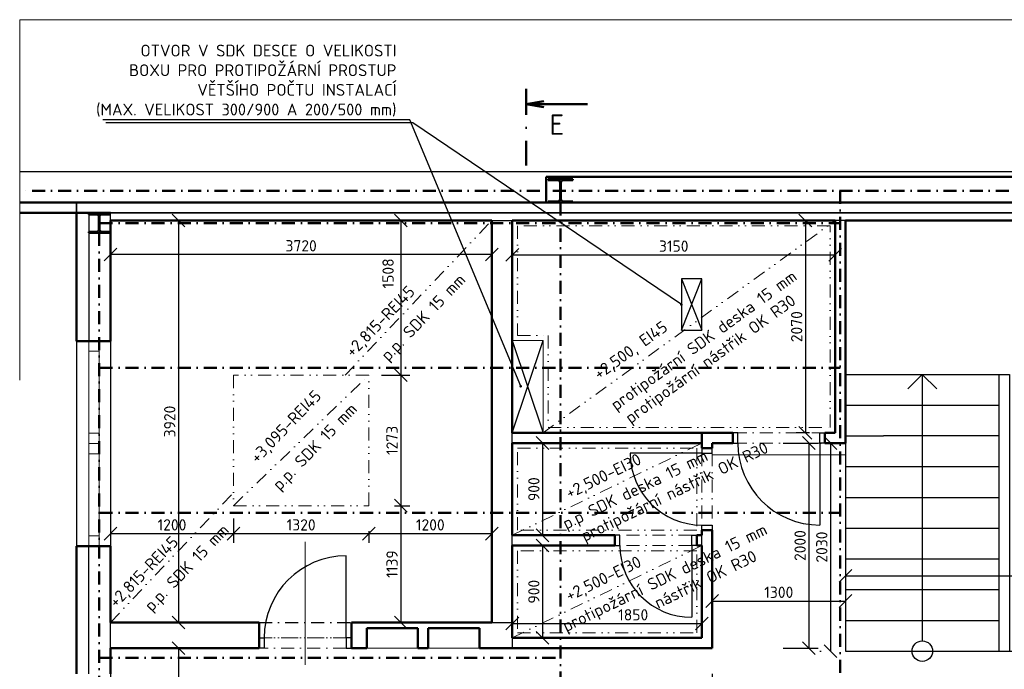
# Model space of a CAD drawing. Header units: millimetres. Extents: x -118752 to 407724, y -73278 to 155058.
# Tile 103 of 256: x -36596 to -26990, y 64256 to 70592. Entities that reach past the tile are written whole.
import ezdxf
from ezdxf.enums import TextEntityAlignment as Align

# ---------------------------------------------------------------- set-up
doc = ezdxf.new("R2010")
doc.units = ezdxf.units.MM
doc.header["$LTSCALE"] = 10
doc.linetypes.add('DASHDOT', pattern=[25.4, 12.7, -6.35, 0, -6.35])
doc.linetypes.add('DIVIDE', pattern=[31.75, 12.7, -6.35, 0, -6.35, 0, -6.35])
for name, color, linetype, lineweight in [('CKDVERE_', 7, 'Continuous', 25), ('CKDVERE_NADROVINOU', 1, 'DASHDOT', 18), ('CKDVERE_OSY', 1, 'Continuous', 18), ('CKDVERE_ZARUBNE_RAM', 5, 'Continuous', 25), ('CKKOTY', 3, 'Continuous', 25), ('CKOKNA', 1, 'Continuous', 18), ('CKPOPIS_POHLED', 3, 'Continuous', 25), ('CKRASTR', 7, 'DASHDOT', 15), ('CKREZY_OZNACENI', 4, 'DASHDOT', 50), ('CKSCHODY_PODROVINOU', 7, 'Continuous', 25), ('CKSCHODY_VYSTUP', 7, 'Continuous', 25), ('CKSTENY_NADROVINOU', 7, 'DASHDOT', 25), ('CKSTENY_PODROVINOU', 7, 'Continuous', 25), ('CKSTENY_REZ', 6, 'Continuous', 50), ('CKTEXTY_MALE', 3, 'Continuous', 18), ('CSPROFILY_REZY', 4, 'Continuous', 50), ('podhledy', 7, 'Continuous', 20), ('pohledy', 7, 'Continuous', 25)]:
    doc.layers.add(name, color=color, linetype=linetype, lineweight=lineweight)
doc.styles.get("Standard").update_dxf_attribs({"font": 'isocpeur.ttf'})
doc.linetypes.add('PRERUSENI', pattern='A,60,[100,CADKON.SHX,S=2.5,R=0,X=0,Y=0],-10', length=70)
doc.dimstyles.new('CADKON', dxfattribs={"dimscale": 50, "dimtxt": 2.2, "dimasz": 2.5, "dimexe": 1.8, "dimexo": 5, "dimgap": 0.6, "dimtad": 1, "dimrnd": 1, "dimtxsty": 'Standard', "dimblk1": 'OBLIQUE', "dimblk2": 'OBLIQUE', "dimsah": 1, "dimcen": 2.5, "dimadec": 1, "dimazin": 2, "dimtfac": 1, "dimtdec": 4, "dimtix": 1, "dimtmove": 2, "dimatfit": 3, "dimldrblk": 'OPEN30', "dimfxl": 5, "dimfxlon": 1, "dimtolj": 1, "dimarcsym": 0})
doc.dimstyles.new('CADKON$7', dxfattribs={"dimscale": 100, "dimtxt": 2.5, "dimasz": 2.5, "dimexe": 1.8, "dimexo": 5, "dimgap": 0.6, "dimtad": 1, "dimrnd": 1, "dimtxsty": 'Standard', "dimblk1": 'OBLIQUE', "dimblk2": 'OBLIQUE', "dimsah": 1, "dimcen": 2.5, "dimadec": 1, "dimazin": 2, "dimtfac": 1, "dimtdec": 4, "dimtix": 1, "dimtmove": 0, "dimatfit": 3, "dimldrblk": 'DOTSMALL', "dimfxl": 5, "dimfxlon": 1, "dimtfill": 1, "dimtolj": 1, "dimarcsym": 0})

# ---------------------------------------------------------------- blocks, each defined once
blk = doc.blocks.new('CK_S_EXT_HEAHEA200')
for p, q in [((-100, 95), (100, 95)), ((-100, 95), (-100, 85)), ((-100, 85), (-21.25, 85)), ((-3.25, -67), (-3.25, 67)), ((3.25, -67), (3.25, 67)), ((100, 85), (21.25, 85)), ((100, 95), (100, 85)), ((-100, -95), (-100, -85)), ((-100, -85), (-21.25, -85)), ((-100, -95), (100, -95)), ((100, -85), (21.25, -85)), ((100, -95), (100, -85))]:
    blk.add_line(p, q)
for centre, start, end in [((-21.25, 67), 0, 90), ((21.25, 67), 90, 180), ((-21.25, -67), 270, 0), ((21.25, -67), 180, 270)]:
    blk.add_arc(centre, 18, start, end)
blk = doc.blocks.new('CK_S_EXT_HEAHEA240')
for p, q in [((-120, 115), (120, 115)), ((-120, 115), (-120, 103)), ((-120, 103), (-24.75, 103)), ((120, 103), (24.75, 103)), ((120, 115), (120, 103)), ((-3.75, -82), (-3.75, 82)), ((3.75, -82), (3.75, 82)), ((-120, -115), (-120, -103)), ((-120, -103), (-24.75, -103)), ((-120, -115), (120, -115)), ((120, -103), (24.75, -103)), ((120, -115), (120, -103))]:
    blk.add_line(p, q)
for centre, start, end in [((-24.75, 82), 0, 90), ((24.75, 82), 90, 180), ((-24.75, -82), 270, 0), ((24.75, -82), 180, 270)]:
    blk.add_arc(centre, 21, start, end)
blk = doc.blocks.new('_OBLIQUE')
at = {"color": 0, "linetype": 'ByBlock'}
blk.add_line((-0.5, -0.5), (0.5, 0.5), dxfattribs=at)
blk = doc.blocks.new('*D9793')
at = {"layer": 'CKKOTY', "color": 0, "lineweight": -2}
for p, q in [((-31790.5, 68383.2), (-31790.5, 68208.8)), ((-31790.5, 68298.8), (-28640.5, 68298.8)), ((-28640.5, 68383.2), (-28640.5, 68208.8))]:
    blk.add_line(p, q, dxfattribs=at)
at = {"layer": 'Defpoints', "color": 0}
for p in [(-31790.5, 68633.2), (-28640.5, 68633.2), (-28640.5, 68298.8)]:
    blk.add_point(p, dxfattribs=at)
at = {"layer": 'CKKOTY', "color": 0, "lineweight": -2, "xscale": 125, "yscale": 125, "zscale": 125, "rotation": 180}
blk.add_blockref('_OBLIQUE', (-31790.5, 68298.8), dxfattribs=at)
at = {"layer": 'CKKOTY', "color": 0, "lineweight": -2, "xscale": 125, "yscale": 125, "zscale": 125}
blk.add_blockref('_OBLIQUE', (-28640.5, 68298.8), dxfattribs=at)
at = {"layer": 'CKKOTY', "color": 0, "insert": (-30215.5, 68383.8), "char_height": 110, "attachment_point": 5}
blk.add_mtext('\\A1;3150', dxfattribs=at)
blk = doc.blocks.new('_Open30')
at = {"color": 0, "lineweight": -2}
for p, q in [((-1, 0.268), (0, 0)), ((0, 0), (-1, -0.268)), ((0, 0), (-1, 0))]:
    blk.add_line(p, q, dxfattribs=at)
blk = doc.blocks.new('*D9794')
at = {"layer": 'CKKOTY', "color": 0, "lineweight": -2}
for p, q in [((-28890.5, 68633.2), (-29021.4, 68633.2)), ((-28931.4, 68633.2), (-28931.4, 66563.2)), ((-28890.5, 66563.2), (-29021.4, 66563.2))]:
    blk.add_line(p, q, dxfattribs=at)
at = {"layer": 'Defpoints', "color": 0}
for p in [(-28640.5, 68633.2), (-28931.4, 66563.2), (-28640.5, 66563.2)]:
    blk.add_point(p, dxfattribs=at)
at = {"layer": 'CKKOTY', "color": 0, "lineweight": -2, "xscale": 125, "yscale": 125, "zscale": 125}
for p, rotation in [((-28931.4, 68633.2), 90), ((-28931.4, 66563.2), 270)]:
    blk.add_blockref('_OBLIQUE', p, dxfattribs=dict(at, rotation=rotation))
at = {"layer": 'CKKOTY', "color": 0, "insert": (-29016.4, 67598.2), "char_height": 110, "attachment_point": 5, "rotation": 90}
blk.add_mtext('\\A1;2070', dxfattribs=at)
blk = doc.blocks.new('*D9795')
at = {"layer": 'CKKOTY', "color": 0, "lineweight": -2}
for p, q in [((-31540.5, 66463.2), (-31404.9, 66463.2)), ((-31494.9, 66463.2), (-31494.9, 65563.2)), ((-31540.5, 65563.2), (-31404.9, 65563.2))]:
    blk.add_line(p, q, dxfattribs=at)
at = {"layer": 'Defpoints', "color": 0}
for p in [(-31790.5, 66463.2), (-31790.5, 65563.2), (-31494.9, 65563.2)]:
    blk.add_point(p, dxfattribs=at)
at = {"layer": 'CKKOTY', "color": 0, "lineweight": -2, "xscale": 125, "yscale": 125, "zscale": 125}
for p, rotation in [((-31494.9, 66463.2), 90), ((-31494.9, 65563.2), 270)]:
    blk.add_blockref('_OBLIQUE', p, dxfattribs=dict(at, rotation=rotation))
at = {"layer": 'CKKOTY', "color": 0, "insert": (-31579.9, 66013.2), "char_height": 110, "attachment_point": 5, "rotation": 90}
blk.add_mtext('\\A1;900', dxfattribs=at)
blk = doc.blocks.new('*D9797')
at = {"layer": 'CKKOTY', "color": 0, "lineweight": -2}
for p, q in [((-31540.5, 65463.2), (-31404.9, 65463.2)), ((-31494.9, 65463.2), (-31494.9, 64563.2)), ((-31540.5, 64563.2), (-31404.9, 64563.2))]:
    blk.add_line(p, q, dxfattribs=at)
at = {"layer": 'Defpoints', "color": 0}
for p in [(-31790.5, 65463.2), (-31790.5, 64563.2), (-31494.9, 64563.2)]:
    blk.add_point(p, dxfattribs=at)
at = {"layer": 'CKKOTY', "color": 0, "lineweight": -2, "xscale": 125, "yscale": 125, "zscale": 125}
for p, rotation in [((-31494.9, 65463.2), 90), ((-31494.9, 64563.2), 270)]:
    blk.add_blockref('_OBLIQUE', p, dxfattribs=dict(at, rotation=rotation))
at = {"layer": 'CKKOTY', "color": 0, "insert": (-31579.9, 65013.2), "char_height": 110, "attachment_point": 5, "rotation": 90}
blk.add_mtext('\\A1;900', dxfattribs=at)
blk = doc.blocks.new('*D9850')
at = {"layer": 'CKKOTY', "color": 0, "lineweight": -2}
for p, q in [((-31790.5, 64813.2), (-31790.5, 64792.7)), ((-29940.5, 64813.2), (-29940.5, 64792.7)), ((-31790.5, 64702.7), (-29940.5, 64702.7))]:
    blk.add_line(p, q, dxfattribs=at)
at = {"layer": 'Defpoints', "color": 0}
for p in [(-29940.5, 64702.7), (-31790.5, 64563.2), (-29940.5, 64563.2)]:
    blk.add_point(p, dxfattribs=at)
at = {"layer": 'CKKOTY', "color": 0, "lineweight": -2, "xscale": 125, "yscale": 125, "zscale": 125, "rotation": 180}
blk.add_blockref('_OBLIQUE', (-31790.5, 64702.7), dxfattribs=at)
at = {"layer": 'CKKOTY', "color": 0, "lineweight": -2, "xscale": 125, "yscale": 125, "zscale": 125}
blk.add_blockref('_OBLIQUE', (-29940.5, 64702.7), dxfattribs=at)
at = {"layer": 'CKKOTY', "color": 0, "insert": (-30611.1, 64787.7), "char_height": 110, "attachment_point": 5}
blk.add_mtext('\\A1;1850', dxfattribs=at)
blk = doc.blocks.new('*D9986')
at = {"layer": 'CKKOTY', "color": 0, "lineweight": -2}
for p, q in [((-35710.5, 68383.2), (-35710.5, 68212.2)), ((-31990.5, 68302.2), (-35710.5, 68302.2)), ((-31990.5, 68383.2), (-31990.5, 68212.2))]:
    blk.add_line(p, q, dxfattribs=at)
at = {"layer": 'Defpoints', "color": 0}
for p in [(-35710.5, 68633.2), (-31990.5, 68633.2), (-35710.5, 68302.2)]:
    blk.add_point(p, dxfattribs=at)
at = {"layer": 'CKKOTY', "color": 0, "lineweight": -2, "xscale": 125, "yscale": 125, "zscale": 125, "rotation": 180}
blk.add_blockref('_OBLIQUE', (-35710.5, 68302.2), dxfattribs=at)
at = {"layer": 'CKKOTY', "color": 0, "lineweight": -2, "xscale": 125, "yscale": 125, "zscale": 125}
blk.add_blockref('_OBLIQUE', (-31990.5, 68302.2), dxfattribs=at)
at = {"layer": 'CKKOTY', "color": 0, "insert": (-33850.5, 68387.2), "char_height": 110, "attachment_point": 5}
blk.add_mtext('\\A1;3720', dxfattribs=at)
blk = doc.blocks.new('*D9987')
at = {"layer": 'CKKOTY', "color": 0, "lineweight": -2}
for p, q in [((-35297.5, 68633.2), (-34957.5, 68633.2)), ((-35047.5, 68633.2), (-35047.5, 64713.2)), ((-35297.5, 64713.2), (-34957.5, 64713.2))]:
    blk.add_line(p, q, dxfattribs=at)
at = {"layer": 'Defpoints', "color": 0}
for p in [(-35710.5, 68633.2), (-35710.5, 64713.2), (-35047.5, 64713.2)]:
    blk.add_point(p, dxfattribs=at)
at = {"layer": 'CKKOTY', "color": 0, "lineweight": -2, "xscale": 125, "yscale": 125, "zscale": 125}
for p, rotation in [((-35047.5, 68633.2), 90), ((-35047.5, 64713.2), 270)]:
    blk.add_blockref('_OBLIQUE', p, dxfattribs=dict(at, rotation=rotation))
at = {"layer": 'CKKOTY', "color": 0, "insert": (-35132.5, 66673.2), "char_height": 110, "attachment_point": 5, "rotation": 90}
blk.add_mtext('\\A1;3920', dxfattribs=at)
blk = doc.blocks.new('*D9989')
at = {"layer": 'CKKOTY', "color": 0, "lineweight": -2}
for p, q in [((-35297.5, 64463.2), (-34957.5, 64463.2)), ((-35047.5, 64463.2), (-35047.5, 62863.2)), ((-35297.5, 62863.2), (-34957.5, 62863.2))]:
    blk.add_line(p, q, dxfattribs=at)
at = {"layer": 'Defpoints', "color": 0}
for p in [(-35710.5, 64463.2), (-35720.5, 62863.2), (-35047.5, 62863.2)]:
    blk.add_point(p, dxfattribs=at)
at = {"layer": 'CKKOTY', "color": 0, "lineweight": -2, "xscale": 125, "yscale": 125, "zscale": 125}
for p, rotation in [((-35047.5, 64463.2), 90), ((-35047.5, 62863.2), 270)]:
    blk.add_blockref('_OBLIQUE', p, dxfattribs=dict(at, rotation=rotation))
at = {"layer": 'CKKOTY', "color": 0, "insert": (-35132.5, 63663.2), "char_height": 110, "attachment_point": 5, "rotation": 90}
blk.add_mtext('\\A1;1600', dxfattribs=at)
blk = doc.blocks.new('*D9992')
at = {"layer": 'CKKOTY', "color": 0, "lineweight": -2}
for p, q in [((-33067.5, 68633.2), (-32788.6, 68633.2)), ((-32878.6, 68633.2), (-32878.6, 67125.2)), ((-33067.5, 67125.2), (-32788.6, 67125.2))]:
    blk.add_line(p, q, dxfattribs=at)
at = {"layer": 'Defpoints', "color": 0}
for p in [(-33317.5, 68633.2), (-33317.5, 67125.2), (-32878.6, 67125.2)]:
    blk.add_point(p, dxfattribs=at)
at = {"layer": 'CKKOTY', "color": 0, "lineweight": -2, "xscale": 125, "yscale": 125, "zscale": 125}
for p, rotation in [((-32878.6, 68633.2), 90), ((-32878.6, 67125.2), 270)]:
    blk.add_blockref('_OBLIQUE', p, dxfattribs=dict(at, rotation=rotation))
at = {"layer": 'CKKOTY', "color": 0, "insert": (-33002.4, 68117.5), "char_height": 110, "attachment_point": 5, "rotation": 90}
blk.add_mtext('\\A1;1508', dxfattribs=at)
blk = doc.blocks.new('*D9993')
at = {"layer": 'CKKOTY', "color": 0, "lineweight": -2}
for p, q in [((-33067.5, 67125.2), (-32788.6, 67125.2)), ((-32878.6, 67125.2), (-32878.6, 65852.2)), ((-32940.5, 65852.2), (-32788.6, 65852.2))]:
    blk.add_line(p, q, dxfattribs=at)
at = {"layer": 'Defpoints', "color": 0}
for p in [(-33317.5, 67125.2), (-33190.5, 65852.2), (-32878.6, 65852.2)]:
    blk.add_point(p, dxfattribs=at)
at = {"layer": 'CKKOTY', "color": 0, "lineweight": -2, "xscale": 125, "yscale": 125, "zscale": 125}
for p, rotation in [((-32878.6, 67125.2), 90), ((-32878.6, 65852.2), 270)]:
    blk.add_blockref('_OBLIQUE', p, dxfattribs=dict(at, rotation=rotation))
at = {"layer": 'CKKOTY', "color": 0, "insert": (-32963.6, 66488.7), "char_height": 110, "attachment_point": 5, "rotation": 90}
blk.add_mtext('\\A1;1273', dxfattribs=at)
blk = doc.blocks.new('*D9994')
at = {"layer": 'CKKOTY', "color": 0, "lineweight": -2}
for p, q in [((-32940.5, 65852.2), (-32788.6, 65852.2)), ((-32878.6, 65852.2), (-32878.6, 64713.2)), ((-32960.7, 64713.2), (-32788.6, 64713.2))]:
    blk.add_line(p, q, dxfattribs=at)
at = {"layer": 'Defpoints', "color": 0}
for p in [(-33190.5, 65852.2), (-33210.7, 64713.2), (-32878.6, 64713.2)]:
    blk.add_point(p, dxfattribs=at)
at = {"layer": 'CKKOTY', "color": 0, "lineweight": -2, "xscale": 125, "yscale": 125, "zscale": 125}
for p, rotation in [((-32878.6, 65852.2), 90), ((-32878.6, 64713.2), 270)]:
    blk.add_blockref('_OBLIQUE', p, dxfattribs=dict(at, rotation=rotation))
at = {"layer": 'CKKOTY', "color": 0, "insert": (-32963.6, 65282.7), "char_height": 110, "attachment_point": 5, "rotation": 90}
blk.add_mtext('\\A1;1139', dxfattribs=at)
blk = doc.blocks.new('*D9995')
at = {"layer": 'CKKOTY', "color": 0, "lineweight": -2}
for p, q in [((-35710.5, 65703.4), (-35710.5, 65489.8)), ((-34510.5, 65727.7), (-34510.5, 65489.8)), ((-35710.5, 65579.8), (-34510.5, 65579.8))]:
    blk.add_line(p, q, dxfattribs=at)
at = {"layer": 'Defpoints', "color": 0}
for p in [(-35710.5, 65953.4), (-34510.5, 65977.7), (-34510.5, 65579.8)]:
    blk.add_point(p, dxfattribs=at)
at = {"layer": 'CKKOTY', "color": 0, "lineweight": -2, "xscale": 125, "yscale": 125, "zscale": 125, "rotation": 180}
blk.add_blockref('_OBLIQUE', (-35710.5, 65579.8), dxfattribs=at)
at = {"layer": 'CKKOTY', "color": 0, "lineweight": -2, "xscale": 125, "yscale": 125, "zscale": 125}
blk.add_blockref('_OBLIQUE', (-34510.5, 65579.8), dxfattribs=at)
at = {"layer": 'CKKOTY', "color": 0, "insert": (-35110.5, 65664.8), "char_height": 110, "attachment_point": 5}
blk.add_mtext('\\A1;1200', dxfattribs=at)
blk = doc.blocks.new('*D9996')
at = {"layer": 'CKKOTY', "color": 0, "lineweight": -2}
for p, q in [((-34510.5, 65727.7), (-34510.5, 65489.8)), ((-34510.5, 65579.8), (-33190.5, 65579.8)), ((-33190.5, 65602.2), (-33190.5, 65489.8))]:
    blk.add_line(p, q, dxfattribs=at)
at = {"layer": 'Defpoints', "color": 0}
for p in [(-34510.5, 65977.7), (-33190.5, 65852.2), (-33190.5, 65579.8)]:
    blk.add_point(p, dxfattribs=at)
at = {"layer": 'CKKOTY', "color": 0, "lineweight": -2, "xscale": 125, "yscale": 125, "zscale": 125, "rotation": 180}
blk.add_blockref('_OBLIQUE', (-34510.5, 65579.8), dxfattribs=at)
at = {"layer": 'CKKOTY', "color": 0, "lineweight": -2, "xscale": 125, "yscale": 125, "zscale": 125}
blk.add_blockref('_OBLIQUE', (-33190.5, 65579.8), dxfattribs=at)
at = {"layer": 'CKKOTY', "color": 0, "insert": (-33850.5, 65664.8), "char_height": 110, "attachment_point": 5}
blk.add_mtext('\\A1;1320', dxfattribs=at)
blk = doc.blocks.new('*D9997')
at = {"layer": 'CKKOTY', "color": 0, "lineweight": -2}
for p, q in [((-31990.5, 65632.2), (-31990.5, 65489.8)), ((-33190.5, 65602.2), (-33190.5, 65489.8)), ((-33190.5, 65579.8), (-31990.5, 65579.8))]:
    blk.add_line(p, q, dxfattribs=at)
at = {"layer": 'Defpoints', "color": 0}
for p in [(-33190.5, 65852.2), (-31990.5, 65882.2), (-31990.5, 65579.8)]:
    blk.add_point(p, dxfattribs=at)
at = {"layer": 'CKKOTY', "color": 0, "lineweight": -2, "xscale": 125, "yscale": 125, "zscale": 125, "rotation": 180}
blk.add_blockref('_OBLIQUE', (-33190.5, 65579.8), dxfattribs=at)
at = {"layer": 'CKKOTY', "color": 0, "lineweight": -2, "xscale": 125, "yscale": 125, "zscale": 125}
blk.add_blockref('_OBLIQUE', (-31990.5, 65579.8), dxfattribs=at)
at = {"layer": 'CKKOTY', "color": 0, "insert": (-32590.5, 65664.8), "char_height": 110, "attachment_point": 5}
blk.add_mtext('\\A1;1200', dxfattribs=at)
blk = doc.blocks.new('*D10013')
at = {"layer": 'CKKOTY', "color": 0, "lineweight": -2}
for p, q in [((-29840.5, 65172.3), (-29840.5, 64832.3)), ((-28540.5, 65172.3), (-28540.5, 64832.3)), ((-29840.5, 64922.3), (-28540.5, 64922.3))]:
    blk.add_line(p, q, dxfattribs=at)
at = {"layer": 'Defpoints', "color": 0}
for p in [(-29840.5, 66463.2), (-28540.5, 66463.2), (-28540.5, 64922.3)]:
    blk.add_point(p, dxfattribs=at)
at = {"layer": 'CKKOTY', "color": 0, "lineweight": -2, "xscale": 125, "yscale": 125, "zscale": 125, "rotation": 180}
blk.add_blockref('_OBLIQUE', (-29840.5, 64922.3), dxfattribs=at)
at = {"layer": 'CKKOTY', "color": 0, "lineweight": -2, "xscale": 125, "yscale": 125, "zscale": 125}
blk.add_blockref('_OBLIQUE', (-28540.5, 64922.3), dxfattribs=at)
at = {"layer": 'CKKOTY', "color": 0, "insert": (-29190.5, 65007.3), "char_height": 110, "attachment_point": 5}
blk.add_mtext('\\A1;1300', dxfattribs=at)
blk = doc.blocks.new('*D10014')
at = {"layer": 'CKKOTY', "color": 0, "lineweight": -2}
for p, q in [((-28540.5, 65417.5), (-28540.5, 65077.5)), ((-25440.5, 65246), (-25440.5, 65077.5)), ((-28540.5, 65167.5), (-25440.5, 65167.5))]:
    blk.add_line(p, q, dxfattribs=at)
at = {"layer": 'Defpoints', "color": 0}
for p in [(-28540.5, 66463.2), (-25440.5, 65496), (-25440.5, 65167.5)]:
    blk.add_point(p, dxfattribs=at)
at = {"layer": 'CKKOTY', "color": 0, "lineweight": -2, "xscale": 125, "yscale": 125, "zscale": 125, "rotation": 180}
blk.add_blockref('_OBLIQUE', (-28540.5, 65167.5), dxfattribs=at)
at = {"layer": 'CKKOTY', "color": 0, "lineweight": -2, "xscale": 125, "yscale": 125, "zscale": 125}
blk.add_blockref('_OBLIQUE', (-25440.5, 65167.5), dxfattribs=at)
at = {"layer": 'CKKOTY', "color": 0, "insert": (-26711.1, 65252.5), "char_height": 110, "attachment_point": 5}
blk.add_mtext('\\A1;3100', dxfattribs=at)
blk = doc.blocks.new('*D10027')
at = {"layer": 'CKKOTY', "color": 0, "lineweight": -2}
for p, q in [((-29147.9, 66463.2), (-28807.9, 66463.2)), ((-28897.9, 66463.2), (-28897.9, 64463.2)), ((-29147.9, 64463.2), (-28807.9, 64463.2))]:
    blk.add_line(p, q, dxfattribs=at)
at = {"layer": 'Defpoints', "color": 0}
for p in [(-29840.5, 66463.2), (-29840.5, 64463.2), (-28897.9, 64463.2)]:
    blk.add_point(p, dxfattribs=at)
at = {"layer": 'CKKOTY', "color": 0, "lineweight": -2, "xscale": 125, "yscale": 125, "zscale": 125}
for p, rotation in [((-28897.9, 66463.2), 90), ((-28897.9, 64463.2), 270)]:
    blk.add_blockref('_OBLIQUE', p, dxfattribs=dict(at, rotation=rotation))
at = {"layer": 'CKKOTY', "color": 0, "insert": (-28982.9, 65463.2), "char_height": 110, "attachment_point": 5, "rotation": 90}
blk.add_mtext('\\A1;2000', dxfattribs=at)
blk = doc.blocks.new('*D10028')
at = {"layer": 'CKKOTY', "color": 0, "lineweight": -2}
for p, q in [((-28790.5, 66463.2), (-28776.4, 66463.2)), ((-28686.4, 66463.2), (-28686.4, 64433.1)), ((-28790.5, 64433.1), (-28776.4, 64433.1))]:
    blk.add_line(p, q, dxfattribs=at)
at = {"layer": 'Defpoints', "color": 0}
for p in [(-28540.5, 66463.2), (-28686.4, 64433.1), (-28540.5, 64433.1)]:
    blk.add_point(p, dxfattribs=at)
at = {"layer": 'CKKOTY', "color": 0, "lineweight": -2, "xscale": 125, "yscale": 125, "zscale": 125}
for p, rotation in [((-28686.4, 66463.2), 90), ((-28686.4, 64433.1), 270)]:
    blk.add_blockref('_OBLIQUE', p, dxfattribs=dict(at, rotation=rotation))
at = {"layer": 'CKKOTY', "color": 0, "insert": (-28771.4, 65448.1), "char_height": 110, "attachment_point": 5, "rotation": 90}
blk.add_mtext('\\A1;2030', dxfattribs=at)
blk = doc.blocks.new('*D10029')
at = {"layer": 'CKKOTY', "color": 0, "lineweight": -2}
for p, q in [((-35710.5, 64213.2), (-35710.5, 63903.2)), ((-29840.5, 64213.2), (-29840.5, 63903.2)), ((-35710.5, 63993.2), (-29840.5, 63993.2))]:
    blk.add_line(p, q, dxfattribs=at)
at = {"layer": 'Defpoints', "color": 0}
for p in [(-35710.5, 64463.2), (-29840.5, 64463.2), (-29840.5, 63993.2)]:
    blk.add_point(p, dxfattribs=at)
at = {"layer": 'CKKOTY', "color": 0, "lineweight": -2, "xscale": 125, "yscale": 125, "zscale": 125, "rotation": 180}
blk.add_blockref('_OBLIQUE', (-35710.5, 63993.2), dxfattribs=at)
at = {"layer": 'CKKOTY', "color": 0, "lineweight": -2, "xscale": 125, "yscale": 125, "zscale": 125}
blk.add_blockref('_OBLIQUE', (-29840.5, 63993.2), dxfattribs=at)
at = {"layer": 'CKKOTY', "color": 0, "insert": (-32775.5, 64078.2), "char_height": 110, "attachment_point": 5}
blk.add_mtext('\\A1;5870', dxfattribs=at)

msp = doc.modelspace()

# ---------------------------------------------------------------- linework, layer by layer
at = {"layer": 'CKDVERE_'}
for p, q in [((-28790.468, 66463.167), (-28790.468, 65663.167)), ((-29940.468, 66363.167), (-30640.468, 66363.167)), ((-30040.468, 65463.167), (-30040.468, 64763.167)), ((-33410.468, 64563.167), (-33410.468, 65363.167))]:
    msp.add_line(p, q, dxfattribs=at)
for centre, radius, start, end in [((-28790.468, 66463.167), 800, 180, 270), ((-29940.468, 66363.167), 700, 180, 270), ((-30040.468, 65463.167), 700, 180, 270), ((-33410.468, 64563.167), 800, 90, 180)]:
    msp.add_arc(centre, radius, start, end, dxfattribs=at)
at = {"layer": 'CKDVERE_NADROVINOU'}
for p, q in [((-28740.468, 66563.167), (-29640.468, 66563.167)), ((-28740.468, 66463.167), (-29640.468, 66463.167)), ((-29940.468, 66363.167), (-29940.468, 65663.167)), ((-29840.468, 66363.167), (-29840.468, 65663.167)), ((-30040.468, 65563.167), (-30740.468, 65563.167)), ((-30040.468, 65463.167), (-30740.468, 65463.167)), ((-34260.468, 64563.167), (-33360.468, 64563.167)), ((-33410.468, 64563.167), (-34210.468, 64563.167)), ((-33410.468, 64463.167), (-34210.468, 64463.167))]:
    msp.add_line(p, q, dxfattribs=at)
at = {"layer": 'CKDVERE_OSY'}
msp.add_line((-33810.468, 65499.167), (-33810.468, 64299.167), dxfattribs=at)
at = {"layer": 'CKDVERE_ZARUBNE_RAM'}
for p, q in [((-29590.468, 66563.167), (-29640.468, 66563.167)), ((-29640.468, 66563.167), (-29640.468, 66463.167)), ((-29590.468, 66463.167), (-29590.468, 66563.167)), ((-28790.468, 66463.167), (-28790.468, 66563.167)), ((-28790.468, 66563.167), (-28740.468, 66563.167)), ((-28740.468, 66563.167), (-28740.468, 66463.167)), ((-29940.468, 66413.167), (-29940.468, 66363.167)), ((-29840.468, 66413.167), (-29940.468, 66413.167)), ((-29840.468, 66363.167), (-29840.468, 66413.167)), ((-29640.468, 66463.167), (-29590.468, 66463.167)), ((-28740.468, 66463.167), (-28790.468, 66463.167)), ((-29940.468, 66363.167), (-29840.468, 66363.167)), ((-29940.468, 65613.167), (-29940.468, 65663.167)), ((-29940.468, 65663.167), (-29840.468, 65663.167)), ((-29840.468, 65613.167), (-29940.468, 65613.167)), ((-29840.468, 65663.167), (-29840.468, 65613.167)), ((-30740.468, 65563.167), (-30790.468, 65563.167)), ((-30790.468, 65563.167), (-30790.468, 65463.167)), ((-30740.468, 65463.167), (-30740.468, 65563.167)), ((-30040.468, 65463.167), (-30040.468, 65563.167)), ((-30040.468, 65563.167), (-29990.468, 65563.167)), ((-29990.468, 65563.167), (-29990.468, 65463.167)), ((-30790.468, 65463.167), (-30740.468, 65463.167)), ((-29990.468, 65463.167), (-30040.468, 65463.167)), ((-34260.468, 64563.167), (-34210.468, 64563.167)), ((-34260.468, 64463.167), (-34260.468, 64563.167)), ((-34210.468, 64563.167), (-34210.468, 64463.167)), ((-33360.468, 64563.167), (-33410.468, 64563.167)), ((-33410.468, 64563.167), (-33410.468, 64463.167)), ((-33360.468, 64463.167), (-33360.468, 64563.167)), ((-34210.468, 64463.167), (-34260.468, 64463.167)), ((-33410.468, 64463.167), (-33360.468, 64463.167))]:
    msp.add_line(p, q, dxfattribs=at)
at = {"layer": 'CKOKNA'}
for p, q in [((-35920.468, 67358.162), (-35920.468, 67458.162)), ((-35920.468, 67458.162), (-35820.468, 67458.162)), ((-35820.468, 67358.162), (-35820.468, 67458.162)), ((-35920.468, 67358.162), (-35920.468, 66558.162)), ((-35920.468, 67358.162), (-35820.468, 67358.162)), ((-35820.468, 67358.162), (-35820.468, 66558.162)), ((-35920.468, 66458.162), (-35920.468, 66558.162)), ((-35920.468, 66558.162), (-35820.468, 66558.162)), ((-35820.468, 66458.162), (-35820.468, 66558.162)), ((-35920.468, 66458.162), (-35820.468, 66458.162)), ((-35920.468, 66358.162), (-35920.468, 66458.162)), ((-35820.468, 66358.162), (-35820.468, 66458.162)), ((-35920.468, 66358.162), (-35920.468, 65558.162)), ((-35920.468, 66358.162), (-35820.468, 66358.162)), ((-35820.468, 66358.162), (-35820.468, 65558.162)), ((-35920.468, 65558.162), (-35820.468, 65558.162)), ((-35920.468, 65558.162), (-35920.468, 65458.162)), ((-35820.468, 65558.162), (-35820.468, 65458.162)), ((-35920.468, 65458.162), (-35820.468, 65458.162))]:
    msp.add_line(p, q, dxfattribs=at)
at = {"layer": 'CKRASTR', "linetype": 'PRERUSENI'}
for p, q in [((-26693.487, 70592.316), (-36596.083, 70592.316)), ((-36596.083, 70592.316), (-36596.083, 67077.219))]:
    msp.add_line(p, q, dxfattribs=at)
at = {"layer": 'CKREZY_OZNACENI', "ltscale": 2}
msp.add_line((-31656.151, 69918.734), (-31656.151, 69168.734), dxfattribs=at)
at = {"layer": 'CKREZY_OZNACENI', "linetype": 'Continuous'}
for q in [(-31483.809, 69799.122), (-31056.151, 69768.734), (-31483.809, 69738.345)]:
    msp.add_line((-31656.151, 69768.734), q, dxfattribs=at)
at = {"layer": 'CKSCHODY_PODROVINOU'}
for p, q in [((-28540.468, 67133.162), (-27040.468, 67133.162)), ((-28540.468, 66833.162), (-27040.468, 66833.162)), ((-28540.468, 66533.162), (-28168.37, 66533.162)), ((-27040.468, 66533.162), (-28168.37, 66533.162)), ((-28540.468, 66233.162), (-27040.468, 66233.162)), ((-28540.468, 65933.162), (-27040.468, 65933.162)), ((-28540.468, 65633.162), (-27040.468, 65633.162)), ((-28540.468, 65333.162), (-27040.468, 65333.162)), ((-28540.468, 65033.162), (-27040.468, 65033.162)), ((-28540.468, 64733.162), (-27040.468, 64733.162)), ((-28540.468, 64433.162), (-27040.468, 64433.162))]:
    msp.add_line(p, q, dxfattribs=at)
for points in [[(-27040.468, 65881.968), (-27040.468, 67133.162), (-26940.468, 67133.162), (-26940.468, 64433.162), (-26940.468, 64433.137)], [(-27040.468, 64433.112), (-27040.468, 64433.137), (-27040.468, 64433.162), (-27040.468, 65881.968)]]:
    msp.add_lwpolyline(points, dxfattribs=at)
at = {"layer": 'CKSCHODY_VYSTUP'}
for q in [(-27931.748, 66991.882), (-27790.468, 64533.062), (-27649.188, 66991.882)]:
    msp.add_line((-27790.468, 67133.162), q, dxfattribs=at)
for radius in [99.9, 0.000000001]:
    msp.add_circle((-27790.468, 64433.162), radius, dxfattribs=at)
at = {"layer": 'CKSTENY_NADROVINOU'}
msp.add_line((-34260.468, 64713.167), (-33360.468, 64713.167), dxfattribs=at)
at = {"layer": 'CKSTENY_PODROVINOU'}
for p, q in [((-24605.468, 69108.162), (-36596.083, 69108.162)), ((-36040.468, 68808.162), (-24605.468, 68808.162)), ((-36040.468, 68708.162), (-36040.468, 68808.162)), ((-36040.468, 68808.162), (-36040.468, 68708.162)), ((-36040.468, 68708.162), (-24605.468, 68708.162)), ((-35710.468, 68708.162), (-36040.468, 68708.162)), ((-35920.468, 68708.162), (-36040.468, 68708.162)), ((-35920.468, 68708.162), (-35920.468, 67458.162)), ((-25200.468, 68708.162), (-35710.468, 68708.162)), ((-35710.468, 68633.162), (-35710.468, 68708.162)), ((-31990.468, 68633.162), (-31790.468, 68633.162)), ((-28540.468, 68633.162), (-28640.468, 68633.162)), ((-36040.468, 67458.162), (-36040.468, 65458.162)), ((-35920.468, 67458.162), (-36040.468, 67458.162)), ((-35710.468, 67458.162), (-35710.468, 65458.162)), ((-31790.468, 66463.167), (-31790.468, 66563.167)), ((-31790.468, 65463.167), (-31790.468, 65563.167)), ((-35920.468, 65458.162), (-36040.468, 65458.162)), ((-35920.468, 64213.162), (-35920.468, 65458.162)), ((-35710.468, 64463.167), (-35710.468, 64713.167))]:
    msp.add_line(p, q, dxfattribs=at)
at = {"layer": 'CKSTENY_PODROVINOU', "color": 0, "linetype": 'Continuous'}
for p, q in [((-29940.468, 65463.167), (-29940.468, 65563.167)), ((-31990.468, 64713.167), (-31790.468, 64713.167)), ((-31790.468, 64563.167), (-31790.468, 64463.167))]:
    msp.add_line(p, q, dxfattribs=at)
at = {"layer": 'CKSTENY_PODROVINOU'}
msp.add_lwpolyline([(-28540.468, 64433.137), (-25440.468, 64433.137), (-25440.468, 68633.162), (-28540.468, 68633.162), (-28540.468, 64433.137)], dxfattribs=at)
at = {"layer": 'CKSTENY_REZ'}
for p, q in [((-31460.468, 69058.162), (-25180.468, 69058.162)), ((-31460.468, 68808.162), (-31460.468, 69058.162)), ((-36596.083, 68808.162), (-24605.468, 68808.162)), ((-36596.083, 68708.162), (-36040.468, 68708.162)), ((-36040.468, 68708.162), (-35710.468, 68708.195)), ((-36040.468, 68708.162), (-36040.468, 67458.162)), ((-35710.468, 68633.162), (-31990.468, 68633.162)), ((-35710.468, 68633.162), (-35710.468, 67458.162)), ((-31990.468, 64713.167), (-31990.468, 68633.162)), ((-31790.468, 68633.162), (-28640.468, 68633.162)), ((-31790.468, 66563.167), (-31790.468, 68633.162)), ((-28640.468, 68633.162), (-28640.468, 66563.167)), ((-28540.468, 68633.162), (-25200.468, 68633.162)), ((-28540.468, 68633.162), (-28540.468, 66463.162)), ((-28640.468, 68563.162), (-28640.468, 68513.162)), ((-36040.468, 67458.162), (-35710.468, 67458.162)), ((-29940.468, 66563.167), (-31790.468, 66563.167)), ((-29940.468, 66463.167), (-29940.468, 66563.167)), ((-29940.468, 66563.167), (-29640.468, 66563.167)), ((-29940.468, 66413.167), (-29940.468, 66563.167)), ((-29640.468, 66463.167), (-29640.468, 66563.167)), ((-28740.468, 66563.167), (-28640.468, 66563.167)), ((-28740.468, 66463.167), (-28740.468, 66563.167)), ((-29940.468, 66463.167), (-31790.468, 66463.167)), ((-31790.468, 65563.167), (-31790.468, 66463.167)), ((-29940.468, 66413.167), (-29840.468, 66413.167)), ((-29640.468, 66463.167), (-29840.468, 66463.167)), ((-29840.468, 66413.167), (-29840.468, 66463.167)), ((-28540.468, 66463.167), (-28740.468, 66463.167)), ((-29940.468, 65563.167), (-29940.468, 65613.167)), ((-29940.468, 65613.167), (-29840.468, 65613.167)), ((-29840.468, 64463.167), (-29840.468, 65613.167)), ((-30790.468, 65563.167), (-31790.468, 65563.167)), ((-30790.468, 65463.167), (-30790.468, 65563.167)), ((-29940.468, 65563.167), (-29990.468, 65563.167)), ((-29990.468, 65463.167), (-29990.468, 65563.167)), ((-36040.468, 64213.162), (-36040.468, 65458.162)), ((-36040.468, 65458.162), (-35710.468, 65458.162)), ((-35710.468, 65458.162), (-35710.468, 64713.167)), ((-30790.468, 65463.167), (-31790.468, 65463.167)), ((-31790.468, 64563.167), (-31790.468, 65463.167)), ((-29940.468, 65463.167), (-29990.468, 65463.167)), ((-29940.468, 64563.167), (-29940.468, 65463.167)), ((-35710.468, 64713.167), (-34260.468, 64713.167)), ((-34260.468, 64463.167), (-34260.468, 64713.167)), ((-33360.468, 64713.167), (-31990.468, 64713.167)), ((-33360.468, 64463.167), (-33360.468, 64713.167)), ((-32710.468, 64658.167), (-33210.468, 64658.167)), ((-33210.468, 64658.167), (-33210.468, 64463.167)), ((-32710.468, 64463.167), (-32710.468, 64658.167)), ((-32110.468, 64658.167), (-32610.468, 64658.167)), ((-32610.468, 64658.167), (-32610.468, 64463.167)), ((-32110.468, 64463.167), (-32110.468, 64658.167)), ((-31790.468, 64563.167), (-29940.468, 64563.167)), ((-35710.468, 64213.162), (-35710.468, 64463.167)), ((-35710.468, 64463.167), (-34260.468, 64463.167)), ((-33210.468, 64463.167), (-33360.468, 64463.167)), ((-32610.468, 64463.167), (-32710.468, 64463.167)), ((-31790.468, 64463.167), (-32110.468, 64463.167)), ((-31790.468, 64463.167), (-29840.468, 64463.167))]:
    msp.add_line(p, q, dxfattribs=at)
at = {"layer": 'CSPROFILY_REZY', "linetype": 'DASHDOT'}
for p, q in [((-19324.218, 68923.162), (-36596.083, 68923.162)), ((-28590.468, 68923.162), (-28590.468, 62956.162)), ((-31320.468, 68808.162), (-31320.468, 59043.662)), ((-35817.218, 68608.162), (-28590.468, 68608.162)), ((-35820.468, 68513.162), (-35820.468, 59043.662)), ((-35817.218, 67195.162), (-28590.468, 67195.162)), ((-35817.218, 65782.162), (-28590.468, 65782.162)), ((-35817.218, 64369.162), (-31320.468, 64369.162))]:
    msp.add_line(p, q, dxfattribs=at)
at = {"layer": 'podhledy', "linetype": 'DIVIDE'}
for p, q in [((-33421.531, 67125.162), (-31990.468, 68633.162)), ((-31490.468, 66563.167), (-28640.468, 68633.162)), ((-34510.468, 65852.162), (-33190.468, 67125.162)), ((-31790.468, 65563.167), (-29940.468, 66463.167)), ((-35710.468, 64713.167), (-34510.468, 65977.682)), ((-31790.468, 64563.167), (-29940.468, 65463.167))]:
    msp.add_line(p, q, dxfattribs=at)
at = {"layer": 'podhledy'}
for p, q in [((-28540.468, 66348.162), (-29840.468, 66348.162)), ((-33210.468, 64463.167), (-32710.468, 64463.167)), ((-32610.468, 64463.167), (-32110.468, 64463.167))]:
    msp.add_line(p, q, dxfattribs=at)
at = {"layer": 'podhledy', "linetype": 'DIVIDE'}
for points in [[(-31740.468, 68583.162), (-31740.468, 67513.167), (-31440.468, 67513.167), (-31440.468, 66613.167), (-28690.468, 66613.167), (-28690.468, 68583.162)], [(-34510.468, 65852.162), (-33190.468, 65852.162), (-33190.468, 67125.162), (-34510.468, 67125.162)], [(-31740.468, 66413.167), (-29990.468, 66413.167), (-29990.468, 65613.167), (-31740.468, 65613.167)], [(-29990.468, 65413.167), (-31740.468, 65413.167), (-31740.468, 64613.167), (-29990.468, 64613.167)]]:
    msp.add_lwpolyline(points, close=True, dxfattribs=at)
at = {"layer": 'podhledy'}
msp.add_lwpolyline([(-31490.468, 67463.167), (-31790.468, 67463.167), (-31790.468, 66563.167), (-31490.468, 66563.167)], close=True, dxfattribs=at)
at = {"layer": 'pohledy'}
for p, q in [((-30140.468, 67563.167), (-29940.468, 68063.167)), ((-30140.468, 68063.167), (-29940.468, 67563.167)), ((-31790.468, 66563.167), (-31490.468, 67463.167)), ((-31790.468, 67463.167), (-31490.468, 66563.167))]:
    msp.add_line(p, q, dxfattribs=at)
msp.add_lwpolyline([(-30140.468, 67563.167), (-29940.468, 67563.167), (-29940.468, 68063.167), (-30140.468, 68063.167)], close=True, dxfattribs=at)

# ---------------------------------------------------------------- block references
at = {"layer": 'CSPROFILY_REZY', "rotation": 180}
msp.add_blockref('CK_S_EXT_HEAHEA240', (-31320.468, 68923.162), dxfattribs=at)
at = {"layer": 'CSPROFILY_REZY'}
msp.add_blockref('CK_S_EXT_HEAHEA200', (-35820.468, 68608.162), dxfattribs=at)

# ---------------------------------------------------------------- texts
at = {"layer": 'CKPOPIS_POHLED'}
msp.add_text('E', height=200, dxfattribs=at).set_placement((-31356.151, 69568.734), align=Align.MIDDLE_CENTER)
at = {"layer": 'CKTEXTY_MALE'}
for s, rotation, p in [('protipožární SDK deska 15 mm', 36, (-30778.033, 66773.734)), ('p.p. SDK 15 mm', 46, (-33001.825, 67253.813)), ('+2,815-REI45', 46, (-33347.395, 67291.512)), ('protipožární nástřik OK R30', 36, (-30636.7, 66646.535)), ('+2,500, EI45', 36, (-30943.076, 67075.729)), ('+3,095-REI45', 46, (-34275.664, 66257.71)), ('p.p. SDK 15 mm', 46, (-34059.415, 65992.753)), ('protipožární nástřik OK R30', 26, (-31084.373, 65498.671)), ('p.p SDK deska 15 mm', 26, (-31264.192, 65617.806)), ('+2,500-EI30', 26, (-31234.611, 65916.216)), ('protipožární SDK deska 15 mm', 26, (-31264.192, 64617.806)), ('p.p. SDK 15 mm', 46, (-35309.225, 64811.826)), ('+2,815-REI45', 46, (-35654.794, 64849.525)), ('nástřik OK R30', 26, (-30367.554, 64844.285)), ('+2,500-EI30', 26, (-31234.611, 64916.216))]:
    msp.add_text(s, height=115, rotation=rotation, dxfattribs=at).set_placement(p)
at = {"layer": 'CKTEXTY_MALE', "insert": (-32920.603, 69647.169), "char_height": 115, "attachment_point": 9}
msp.add_mtext('OTVOR V SDK DESCE O VELIKOSTI\\PBOXU PRO PROTIPOŽÁRNÍ PROSTUP\\PVĚTŠÍHO POČTU INSTALACÍ \\P(MAX. VELIKOST 300/900 A 200/500 mm)', dxfattribs=at)

# ---------------------------------------------------------------- dimensions: what is measured, and where the dimension line sits
at = {"layer": 'CKKOTY'}
for base, p1, p2, picture, middle in [((-35047.548336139, 64713.167350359), (-35710.468313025, 68633.162350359), (-35710.468313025, 64713.167350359), '*D9987', (-35132.548336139, 66673.164850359)), ((-28931.369547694, 66563.167350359), (-28640.468313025, 68633.162350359), (-28640.468313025, 66563.167350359), '*D9794', (-29016.369547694, 67598.164850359)), ((-31494.902, 65563.167), (-31790.468, 66463.167), (-31790.468, 65563.167), '*D9795', (-31579.902, 66013.167)), ((-28897.931, 64463.167), (-29840.468, 66463.167), (-29840.468, 64463.167), '*D10027', (-28982.931, 65463.167)), ((-28686.406874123, 64433.137350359), (-28540.468313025, 66463.162350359), (-28540.468313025, 64433.137350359), '*D10028', (-28771.406874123, 65448.149850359))]:
    dim = msp.add_linear_dim(base=base, p1=p1, p2=p2, angle=90, dimstyle='CADKON', dxfattribs=at)
    dim.commit()
    dim.dimension.update_dxf_attribs({"geometry": picture, "text_midpoint": middle})
dim = msp.add_linear_dim(base=(-32878.649, 67125.162), p1=(-33317.48, 68633.162), p2=(-33317.48, 67125.162), angle=90, dimstyle='CADKON', dxfattribs=at)
dim.commit()
dim.dimension.update_dxf_attribs({"geometry": '*D9992', "text_midpoint": (-33002.397, 68117.529), "dimtype": 160})
for base, p1, p2, picture, middle in [((-35710.468, 68302.234), (-31990.468, 68633.162), (-35710.468, 68633.162), '*D9986', (-33850.468, 68387.234)), ((-28540.468, 64922.34), (-29840.468, 66463.167), (-28540.468, 66463.162), '*D10013', (-29190.468, 65007.34)), ((-34510.468, 65579.753), (-35710.468, 65953.352), (-34510.468, 65977.682), '*D9995', (-35110.468, 65664.753)), ((-29840.468, 63993.229), (-35710.468, 64463.167), (-29840.468, 64463.167), '*D10029', (-32775.468, 64078.229))]:
    dim = msp.add_linear_dim(base=base, p1=p1, p2=p2, dimstyle='CADKON', dxfattribs=at)
    dim.commit()
    dim.dimension.update_dxf_attribs({"geometry": picture, "text_midpoint": middle})
for base, p1, p2, picture, middle in [((-28640.468, 68298.817), (-31790.468, 68633.162), (-28640.468, 68633.162), '*D9793', (-30215.468, 68383.817)), ((-33190.468, 65579.753), (-34510.468, 65977.682), (-33190.468, 65852.162), '*D9996', (-33850.468, 65664.753)), ((-31990.468, 65579.753), (-33190.468, 65852.162), (-31990.468, 65882.19), '*D9997', (-32590.468, 65664.753))]:
    dim = msp.add_linear_dim(base=base, p1=p1, p2=p2, dimstyle='CADKON', override={"dimtmove": 2}, dxfattribs=at)
    dim.commit()
    dim.dimension.update_dxf_attribs({"geometry": picture, "text_midpoint": middle})
for base, p1, p2, picture, middle in [((-32878.649, 65852.162), (-33317.48, 67125.162), (-33190.468, 65852.162), '*D9993', (-32963.649, 66488.662)), ((-32878.649178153, 64713.167350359), (-33190.468370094, 65852.162350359), (-33210.737235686, 64713.167350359), '*D9994', (-32963.649178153, 65282.664850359)), ((-31494.902, 64563.167), (-31790.468, 65463.167), (-31790.468, 64563.167), '*D9797', (-31579.902, 65013.167)), ((-35047.548336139, 62863.162350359), (-35710.468313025, 64463.167350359), (-35720.468313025, 62863.162350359), '*D9989', (-35132.548336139, 63663.164850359))]:
    dim = msp.add_linear_dim(base=base, p1=p1, p2=p2, angle=90, dimstyle='CADKON', override={"dimtmove": 2}, dxfattribs=at)
    dim.commit()
    dim.dimension.update_dxf_attribs({"geometry": picture, "text_midpoint": middle})
dim = msp.add_linear_dim(base=(-25440.468, 65167.51), p1=(-28540.468, 66463.162), p2=(-25440.468, 65495.969), dimstyle='CADKON', override={"dimtmove": 2}, dxfattribs=at)
dim.commit()
dim.dimension.update_dxf_attribs({"geometry": '*D10014', "text_midpoint": (-26711.093, 65252.51), "dimtype": 160})
dim = msp.add_linear_dim(base=(-29940.468, 64702.661), p1=(-31790.468, 64563.167), p2=(-29940.468, 64563.167), dimstyle='CADKON', dxfattribs=at)
dim.commit()
dim.dimension.update_dxf_attribs({"geometry": '*D9850', "text_midpoint": (-30611.116, 64787.661), "dimtype": 160})

# ---------------------------------------------------------------- leaders
at = {"layer": 'CKTEXTY_MALE', "annotation_type": 0, "has_hookline": 1, "hookline_direction": 1, "text_width": 2863.5}
for points in [[(-31708.475, 67016.637), (-32790.603, 69617.169), (-32890.603, 69617.169)], [(-30140.468, 67813.167), (-32760.994, 69587.169), (-32860.994, 69587.169)]]:
    msp.add_leader(points, dimstyle='CADKON$7', override={"dimscale": 50, "dimtxt": 2.3, "dimasz": 2, "dimfxl": 1, "dimfxlon": 0}, dxfattribs=at)

doc.saveas('drawing.dxf')
